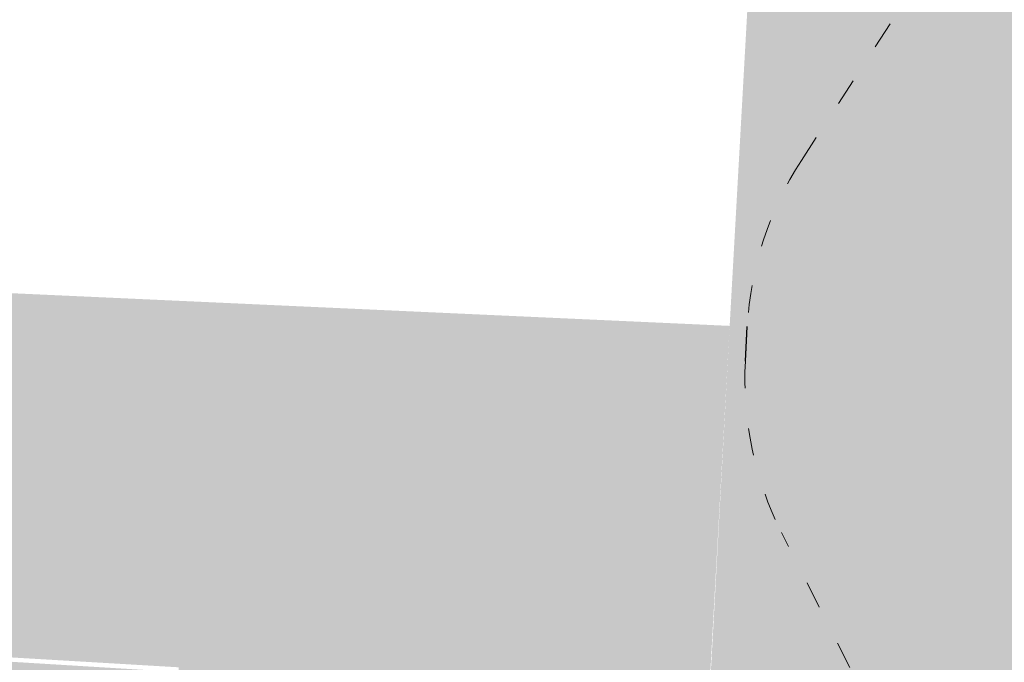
# Model space of a CAD drawing. Header units: inches. Extents: x -433 to 341, y -109 to 237.
# Tile 29 of 256: x -360.64 to -356.28, y 19.13 to 21.97. Entities that reach past the tile are written whole.
import ezdxf

# ---------------------------------------------------------------- set-up
doc = ezdxf.new("R2010")
doc.units = ezdxf.units.IN
doc.header["$MEASUREMENT"] = 0
doc.linetypes.add('ACAD_ISO03W100', pattern=[30, 12, -18])
for name, color, linetype, lineweight in [('1_mata', 7, 'Continuous', 5), ('1_projektowane', 7, 'Continuous', 5), ('1_trawa', 82, 'Continuous', 5), ('strefa', 7, 'ACAD_ISO03W100', 5)]:
    doc.layers.add(name, color=color, linetype=linetype, lineweight=lineweight)
doc.layers.add('VP-EQ', color=7, linetype='Continuous', true_color=0x8a3492)
picture_1 = doc.add_image_def('image1.jpg', size_in_pixel=(9921, 7015))

# ---------------------------------------------------------------- blocks, each defined once
blk = doc.blocks.new('ddjkdkdk')
at = {"layer": 'strefa', "color": 0, "ltscale": 0.01}
blk.add_lwpolyline([(106.0166, 43.2795), (106.8005, 44.6421, -0.268355), (108.1007, 45.3941), (109.7597, 45.3941, -0.267671), (111.0579, 44.6454), (111.8447, 43.286, -0.131916), (112.0465, 42.5346), (112.0465, 42.379, -0.131686), (111.8454, 41.6288), (111.0602, 40.2692, -0.267914), (109.7612, 39.5194), (108.101, 39.5194, -0.26806), (106.8017, 40.2699), (106.0174, 41.6296, -0.131547), (105.8168, 42.379), (105.8168, 42.5315, -0.131267)], format="xyb", close=True, dxfattribs=at)
at = {"layer": 'VP-EQ', "color": 0}
blk.add_line((105.8168, 42.379), (105.8168, 42.5315), dxfattribs=at)

msp = doc.modelspace()

# ---------------------------------------------------------------- hatches: boundary and pattern name
at = {"layer": '1_trawa'}
h = msp.add_hatch(dxfattribs=at)
h.set_pattern_fill('GRASS', color=256, scale=0.5)
h.set_pattern_definition([(90, (-330.8982, 0), (-0.3535534, 0.3535534), [0.09375, -0.6133568]), (45, (-330.8982, 0), (-0.3535534, 0.3535534), [0.09375, -0.40625]), (135, (-330.8982, 0), (-0.3535534, -0.3535534), [0.09375, -0.40625])])
h.paths.add_polyline_path([(-348.534, 46.0021), (-350.5175, 34.3585), (-350.4589, 34.3585), (-350.8046, 32.7514), (-347.0678, 32.1178), (-347.4656, 33.4722), (-344.5872, 34.3177), (-344.4051, 36.9465), (-345.878, 37.2304), (-344.9316, 42.1401), (-341.9859, 41.5722), (-342.9322, 36.6626), (-344.4051, 36.9465), (-344.5872, 34.3177), (-344.5139, 34.0681), (-344.0702, 32.5577), (-341.818, 33.1037), (-338.6447, 33.2189), (-338.8526, 34.7997), (-337.3591, 34.9223), (-335.5616, 43.6288), (-343.3637, 45.1889)])
h.paths.add_polyline_path([(-350.8046, 32.7514), (-351.6667, 28.2246), (-344.9454, 27.0189), (-338.427, 28.8347), (-338.2728, 28.8692), (-338.4126, 30.1563), (-338.5852, 33.2267), (-341.818, 33.1037), (-344.0702, 32.5577), (-342.8962, 28.5609), (-345.7746, 27.7154), (-347.0678, 32.1178)])
h.paths.add_polyline_path([(-338.8049, 12.4075), (-337.7845, 20.6073), (-350.6691, 21.5558), (-350.5378, 24.1561), (-357.276, 24.533), (-357.5885, 18.9399), (-357.0399, 18.9093), (-356.99, 18.9066), (-357.0713, 17.411), (-351.5812, 17.0688), (-351.3207, 19.5543), (-345.1459, 19.2738), (-345.5172, 13.3328)])
h.paths.add_polyline_path([(-357.4947, 20.6175), (-370.0389, 21.1882), (-370.5199, 12.2972), (-360.3926, 11.5827), (-359.9334, 19.1059), (-363.299, 19.3045), (-363.4619, 16.3089), (-365.4589, 16.4175), (-365.5403, 14.9197), (-369.5344, 15.1368), (-369.1499, 19.6496), (-357.5859, 18.9412)])

# ---------------------------------------------------------------- block references
at = {"layer": '1_projektowane', "rotation": 356.9066330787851}
msp.add_blockref('ddjkdkdk', (-465.3747, -16.1453), dxfattribs=at)

# ---------------------------------------------------------------- pictures from other files: only their frames are drawn
at = {"layer": '1_mata'}
image = msp.add_image(picture_1, insert=(-284.1864, -108.6544), size_in_units=(210.5211, 148.8565), rotation=90, dxfattribs=dict(at, fade=30))
image.dxf.flags = 7

doc.saveas('drawing.dxf')
